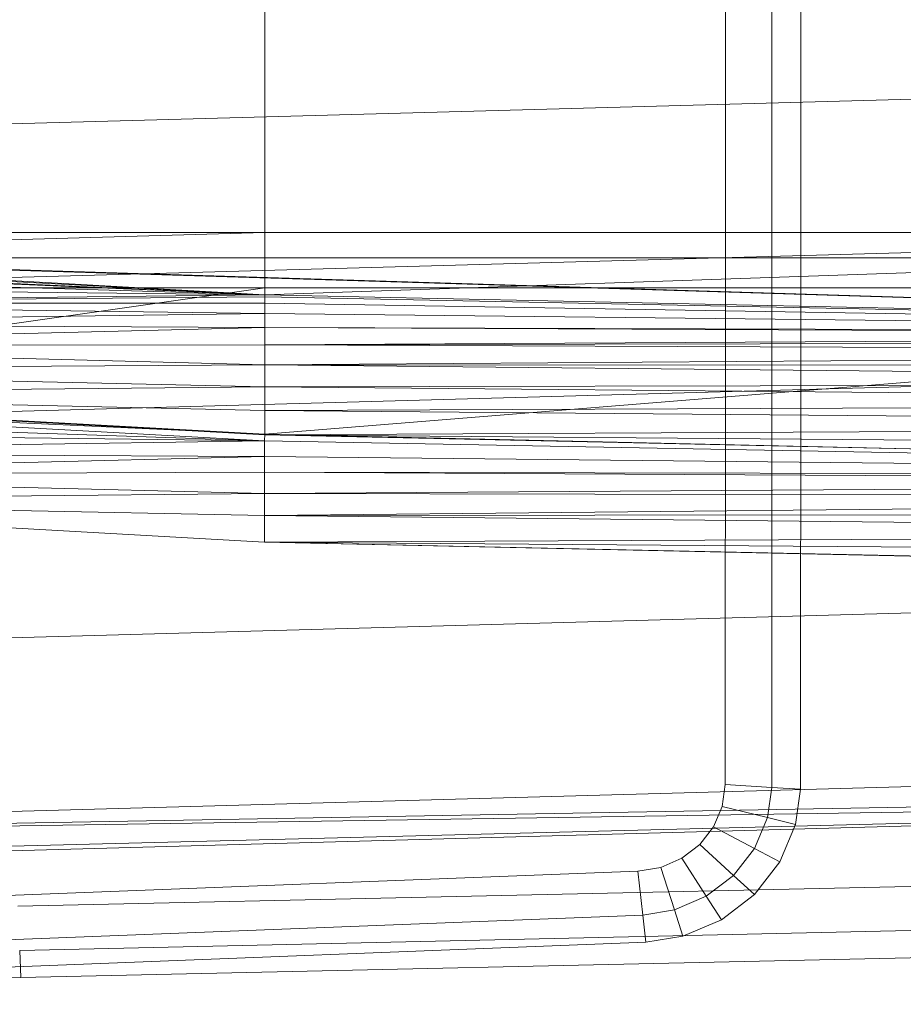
# Model space of a CAD drawing. Header units: metres. Extents: x 391.1 to 427.5, y 12.7 to 28.4.
# Tile 185 of 222: x 412.554 to 412.691, y 18.946 to 19.098. Entities that reach past the tile are written whole.
import ezdxf

# ---------------------------------------------------------------- set-up
doc = ezdxf.new("R2010")
doc.units = ezdxf.units.M
doc.layers.add('A-DETL-____-MBND', color=7, linetype='Continuous', lineweight=18)

# ---------------------------------------------------------------- blocks, each defined once
blk = doc.blocks.new('Family - Inodor PS-1-153649-01_ENLLUMENAT_PS1')
at = {"layer": 'A-DETL-____-MBND', "color": 253, "true_color": 0xaaaaaa}
for p, q in [((0.51707, 0.12668), (0.51707, 0.27914)), ((0.51707, 0.27914), (0.51707, 0.12668)), ((0.51707, 0.12668), (0.51707, 0.27914)), ((0.51707, 0.12668), (0.51707, 0.27914)), ((0.52427, 0.27914), (0.52427, 0.12668)), ((0.52427, 0.27914), (0.52427, 0.12668)), ((0.52871, 0.27914), (0.52871, 0.12668)), ((0.52871, 0.27914), (0.52871, 0.12668)), ((0.44571, 0.13594), (0.44571, 0.27003)), ((0.44571, 0.27003), (0.44571, 0.13594)), ((0.44571, 0.27003), (0.44571, 0.13594)), ((0.44571, 0.27003), (0.44571, 0.13594)), ((0.21652, 0.14752), (0.7262, 0.16159)), ((0.21652, 0.12375), (0.7262, 0.13782)), ((0.2042, 0.13646), (0.7256, 0.12032)), ((0.21593, 0.13594), (0.44571, 0.12632)), ((0.21593, 0.13594), (0.7256, 0.12032)), ((0.21593, 0.13594), (0.7256, 0.12032)), ((0.21593, 0.13594), (0.44571, 0.12632)), ((0.33082, 0.13594), (0.44571, 0.13594)), ((0.33082, 0.13594), (0.44571, 0.13594)), ((0.33082, 0.13266), (0.44571, 0.13594)), ((0.44571, 0.13594), (0.33082, 0.13266)), ((0.44571, 0.13594), (0.33082, 0.13594)), ((0.33082, 0.13594), (0.44571, 0.13594)), ((0.44571, 0.13205), (0.44571, 0.13594)), ((0.44571, 0.13594), (0.72561, 0.13594)), ((0.44571, 0.13205), (0.44571, 0.13594)), ((0.44571, 0.13594), (0.72561, 0.13594)), ((0.44571, 0.12632), (0.72561, 0.13594)), ((0.44571, 0.13594), (0.44571, 0.12632)), ((0.44571, 0.13594), (0.72561, 0.13594)), ((0.44571, 0.13594), (0.44571, 0.12632)), ((0.72561, 0.13594), (0.44571, 0.12632)), ((0.44571, 0.13594), (0.72561, 0.13594)), ((0.33082, 0.13266), (0.44571, 0.12632)), ((0.33082, 0.13266), (0.44571, 0.12632)), ((0.44571, 0.12632), (0.33082, 0.13266)), ((0.33082, 0.13266), (0.44571, 0.12632)), ((0.33082, 0.13235), (0.44571, 0.12632)), ((0.33082, 0.13235), (0.44571, 0.12632)), ((0.44571, 0.13205), (0.33082, 0.13205)), ((0.33082, 0.13205), (0.44571, 0.13205)), ((0.33082, 0.13137), (0.44571, 0.12632)), ((0.33082, 0.13137), (0.44571, 0.12632)), ((0.44571, 0.12737), (0.44571, 0.13205)), ((0.72561, 0.13205), (0.44571, 0.13205)), ((0.44571, 0.13205), (0.44571, 0.12737)), ((0.44571, 0.13205), (0.72561, 0.13205)), ((0.33082, 0.12977), (0.44571, 0.12632)), ((0.33082, 0.12977), (0.44571, 0.12632)), ((0.33082, 0.1276), (0.44571, 0.12632)), ((0.33082, 0.1276), (0.44571, 0.12632)), ((0.33082, 0.11105), (0.44571, 0.12737)), ((0.33082, 0.12737), (0.44571, 0.12737)), ((0.44571, 0.12737), (0.33082, 0.11105)), ((0.33082, 0.12737), (0.44571, 0.12737)), ((0.44571, 0.12737), (0.44572, 0.10471)), ((0.44571, 0.12737), (0.72561, 0.12737)), ((0.44571, 0.12737), (0.44572, 0.10471)), ((0.44571, 0.12737), (0.72561, 0.12737)), ((0.44572, 0.10471), (0.72561, 0.12737)), ((0.72561, 0.12737), (0.44572, 0.10471)), ((0.51703, 0.05045), (0.51707, 0.12668)), ((0.51707, 0.12668), (0.51703, 0.05045)), ((0.51703, 0.05045), (0.51707, 0.12668)), ((0.51703, 0.05045), (0.51707, 0.12668)), ((0.52427, 0.12668), (0.52422, 0.05002)), ((0.52427, 0.12668), (0.52422, 0.05002)), ((0.52871, 0.12668), (0.52867, 0.04975)), ((0.52871, 0.12668), (0.52867, 0.04975)), ((0.44571, 0.12632), (0.33082, 0.12492)), ((0.44571, 0.12632), (0.33082, 0.12492)), ((0.44571, 0.12601), (0.33082, 0.12492)), ((0.44571, 0.12601), (0.33082, 0.12492)), ((0.44571, 0.12632), (0.7256, 0.12032)), ((0.44571, 0.12632), (0.7256, 0.12032)), ((0.7256, 0.12032), (0.44571, 0.12632)), ((0.44571, 0.12601), (0.44571, 0.12632)), ((0.44571, 0.12632), (0.7256, 0.12032)), ((0.44571, 0.12632), (0.44571, 0.12601)), ((0.44571, 0.12503), (0.44571, 0.12601)), ((0.44571, 0.12601), (0.7256, 0.12032)), ((0.44571, 0.12601), (0.7256, 0.12032)), ((0.44571, 0.12601), (0.44571, 0.12503)), ((0.33082, 0.12492), (0.44571, 0.12503)), ((0.44571, 0.12503), (0.33082, 0.12492)), ((0.33082, 0.12492), (0.44571, 0.12343)), ((0.33082, 0.12492), (0.44571, 0.12343)), ((0.44571, 0.12343), (0.44571, 0.12503)), ((0.44571, 0.12503), (0.7256, 0.12032)), ((0.44571, 0.12503), (0.7256, 0.12032)), ((0.44571, 0.12503), (0.44571, 0.12343)), ((0.33082, 0.12182), (0.44571, 0.12343)), ((0.44571, 0.12343), (0.33082, 0.12182)), ((0.44571, 0.12125), (0.44571, 0.12343)), ((0.44571, 0.12343), (0.7256, 0.12032)), ((0.44571, 0.12343), (0.7256, 0.12032)), ((0.44571, 0.12343), (0.44571, 0.12125)), ((0.33082, 0.12182), (0.44571, 0.12125)), ((0.33082, 0.12182), (0.44571, 0.12125)), ((0.44571, 0.12125), (0.33082, 0.11839)), ((0.44571, 0.12125), (0.33082, 0.11839)), ((0.44571, 0.12125), (0.44571, 0.11858)), ((0.44571, 0.12125), (0.7256, 0.12)), ((0.44571, 0.12125), (0.44571, 0.11858)), ((0.44571, 0.12125), (0.7256, 0.12032)), ((0.44571, 0.12125), (0.7256, 0.12)), ((0.44571, 0.12125), (0.7256, 0.12032)), ((0.7256, 0.12), (0.44571, 0.11858)), ((0.7256, 0.12), (0.44571, 0.11858)), ((0.44571, 0.11858), (0.7256, 0.11902)), ((0.7256, 0.11902), (0.44571, 0.11858)), ((0.33082, 0.11839), (0.44571, 0.11858)), ((0.44571, 0.11858), (0.33082, 0.11839)), ((0.33082, 0.11839), (0.44571, 0.11547)), ((0.33082, 0.11839), (0.44571, 0.11547)), ((0.44571, 0.11858), (0.7256, 0.11742)), ((0.44571, 0.11858), (0.44571, 0.11547)), ((0.44571, 0.11858), (0.44571, 0.11547)), ((0.44571, 0.11858), (0.7256, 0.11742)), ((0.44571, 0.11547), (0.7256, 0.11742)), ((0.7256, 0.11742), (0.44571, 0.11547)), ((0.21652, 0.10299), (0.7262, 0.11707)), ((0.33082, 0.11473), (0.44571, 0.11547)), ((0.44571, 0.11547), (0.33082, 0.11473)), ((0.33082, 0.11473), (0.44571, 0.11204)), ((0.33082, 0.11473), (0.44571, 0.11204)), ((0.44571, 0.11547), (0.7256, 0.11257)), ((0.44571, 0.11547), (0.44571, 0.11204)), ((0.44571, 0.11547), (0.44571, 0.11204)), ((0.44571, 0.11547), (0.7256, 0.11525)), ((0.44571, 0.11547), (0.7256, 0.11257)), ((0.44571, 0.11547), (0.7256, 0.11525)), ((0.33082, 0.11096), (0.44571, 0.11204)), ((0.44571, 0.11204), (0.33082, 0.11096)), ((0.44571, 0.11204), (0.7256, 0.11257)), ((0.7256, 0.11257), (0.44571, 0.11204)), ((0.44571, 0.11204), (0.7256, 0.10947)), ((0.44571, 0.11204), (0.44571, 0.10839)), ((0.44571, 0.11204), (0.44571, 0.10839)), ((0.44571, 0.11204), (0.7256, 0.10947)), ((0.33077, 0.11005), (0.44572, 0.10471)), ((0.33077, 0.11005), (0.44566, 0.10371)), ((0.33077, 0.11005), (0.44566, 0.10371)), ((0.33077, 0.11005), (0.44572, 0.10471)), ((0.33082, 0.11105), (0.44572, 0.10471)), ((0.33082, 0.11105), (0.44572, 0.10471)), ((0.33082, 0.11096), (0.44571, 0.10839)), ((0.33082, 0.11096), (0.44571, 0.10461)), ((0.33082, 0.11096), (0.44571, 0.10839)), ((0.44571, 0.10839), (0.7256, 0.10947)), ((0.7256, 0.10947), (0.44571, 0.10839)), ((0.44571, 0.10839), (0.7256, 0.10604)), ((0.44571, 0.10839), (0.44571, 0.10461)), ((0.44571, 0.10839), (0.44571, 0.10461)), ((0.44571, 0.10839), (0.7256, 0.10604)), ((0.33077, 0.1076), (0.44566, 0.10371)), ((0.33077, 0.1076), (0.44566, 0.10371)), ((0.44571, 0.10461), (0.7256, 0.10604)), ((0.7256, 0.10604), (0.44571, 0.10461)), ((0.33077, 0.10516), (0.44566, 0.10371)), ((0.33077, 0.10516), (0.44566, 0.10371)), ((0.33077, 0.10188), (0.44566, 0.10371)), ((0.44566, 0.10371), (0.33077, 0.10188)), ((0.44566, 0.10371), (0.44572, 0.10471)), ((0.44572, 0.10471), (0.44566, 0.10371)), ((0.44566, 0.10126), (0.44566, 0.10371)), ((0.44566, 0.10371), (0.72555, 0.09837)), ((0.44566, 0.10371), (0.72555, 0.09837)), ((0.44566, 0.10371), (0.44566, 0.10126)), ((0.7256, 0.09861), (0.44571, 0.10461)), ((0.44571, 0.10461), (0.7262, 0.09848)), ((0.44571, 0.10461), (0.7256, 0.10238)), ((0.44571, 0.10461), (0.7256, 0.09861)), ((0.44571, 0.10461), (0.7256, 0.10238)), ((0.44572, 0.10471), (0.72555, 0.09837)), ((0.44572, 0.10471), (0.72555, 0.09837)), ((0.33077, 0.10188), (0.44566, 0.10126)), ((0.33077, 0.10188), (0.44566, 0.10126)), ((0.44566, 0.10126), (0.33077, 0.09846)), ((0.44566, 0.10126), (0.33077, 0.09846)), ((0.44566, 0.09882), (0.44566, 0.10126)), ((0.44566, 0.10126), (0.72555, 0.09837)), ((0.44566, 0.10126), (0.72555, 0.09837)), ((0.44566, 0.10126), (0.44566, 0.09882)), ((0.33077, 0.09846), (0.44566, 0.09882)), ((0.44566, 0.09882), (0.33077, 0.09846)), ((0.33077, 0.09846), (0.44566, 0.09554)), ((0.33077, 0.09846), (0.44566, 0.09554)), ((0.44566, 0.09882), (0.72555, 0.09737)), ((0.44566, 0.09882), (0.44566, 0.09554)), ((0.44566, 0.09882), (0.44566, 0.09554)), ((0.44566, 0.09882), (0.72555, 0.09837)), ((0.44566, 0.09882), (0.72555, 0.09737)), ((0.44566, 0.09882), (0.72555, 0.09837)), ((0.44566, 0.09554), (0.72555, 0.09737)), ((0.72555, 0.09737), (0.44566, 0.09554)), ((0.33076, 0.09437), (0.44566, 0.09554)), ((0.44566, 0.09554), (0.33076, 0.09437)), ((0.44566, 0.09554), (0.44566, 0.09212)), ((0.44566, 0.09554), (0.72555, 0.09491)), ((0.44566, 0.09554), (0.44566, 0.09212)), ((0.44566, 0.09554), (0.72555, 0.09491)), ((0.72555, 0.09491), (0.44566, 0.09212)), ((0.72555, 0.09491), (0.44566, 0.09212)), ((0.33076, 0.09437), (0.44566, 0.09212)), ((0.33076, 0.09437), (0.44565, 0.08802)), ((0.33076, 0.09437), (0.44566, 0.09212)), ((0.44566, 0.09212), (0.44565, 0.08802)), ((0.44566, 0.09212), (0.44565, 0.08802)), ((0.44566, 0.09212), (0.72555, 0.09248)), ((0.72555, 0.09248), (0.44566, 0.09212)), ((0.44566, 0.09212), (0.72555, 0.0892)), ((0.44566, 0.09212), (0.72555, 0.0892)), ((0.44565, 0.08802), (0.72555, 0.0892)), ((0.72555, 0.0892), (0.44565, 0.08802)), ((0.72555, 0.08202), (0.44565, 0.08802)), ((0.44565, 0.08802), (0.7262, 0.08189)), ((0.44565, 0.08802), (0.72555, 0.08578)), ((0.44565, 0.08802), (0.72555, 0.08202)), ((0.44565, 0.08802), (0.72555, 0.08578)), ((0.21652, 0.06796), (0.7262, 0.08204)), ((0.21652, 0.04107), (0.7262, 0.05515)), ((0.51657, 0.04707), (0.51703, 0.05045)), ((0.51703, 0.05045), (0.51657, 0.04707)), ((0.51657, 0.04707), (0.51703, 0.05045)), ((0.51657, 0.04707), (0.51703, 0.05045)), ((0.51703, 0.05045), (0.52422, 0.05002)), ((0.52422, 0.05002), (0.51703, 0.05045)), ((0.21652, 0.04107), (0.7262, 0.0502)), ((0.7262, 0.04902), (0.21652, 0.03494)), ((0.21652, 0.03612), (0.7262, 0.04902)), ((0.21652, 0.04107), (0.7262, 0.04902)), ((0.52422, 0.05002), (0.52359, 0.04534)), ((0.52422, 0.05002), (0.52359, 0.04534)), ((0.52422, 0.05002), (0.52867, 0.04975)), ((0.52867, 0.04975), (0.52422, 0.05002)), ((0.52867, 0.04975), (0.52793, 0.04426)), ((0.52867, 0.04975), (0.52793, 0.04426)), ((0.51523, 0.04391), (0.51657, 0.04707)), ((0.51657, 0.04707), (0.51523, 0.04391)), ((0.51523, 0.04391), (0.51657, 0.04707)), ((0.51523, 0.04391), (0.51657, 0.04707)), ((0.51657, 0.04707), (0.52359, 0.04534)), ((0.52359, 0.04534), (0.51657, 0.04707)), ((0.52359, 0.04534), (0.52156, 0.04055)), ((0.52359, 0.04534), (0.52156, 0.04055)), ((0.52359, 0.04534), (0.52793, 0.04426)), ((0.52793, 0.04426), (0.52359, 0.04534)), ((0.52793, 0.04426), (0.52548, 0.03847)), ((0.52793, 0.04426), (0.52548, 0.03847)), ((0.5131, 0.04118), (0.51523, 0.04391)), ((0.51523, 0.04391), (0.5131, 0.04118)), ((0.5131, 0.04118), (0.51523, 0.04391)), ((0.5131, 0.04118), (0.51523, 0.04391)), ((0.51523, 0.04391), (0.52156, 0.04055)), ((0.52156, 0.04055), (0.51523, 0.04391)), ((0.51031, 0.03904), (0.5131, 0.04118)), ((0.5131, 0.04118), (0.51031, 0.03904)), ((0.51031, 0.03904), (0.5131, 0.04118)), ((0.51031, 0.03904), (0.5131, 0.04118)), ((0.5131, 0.04118), (0.51833, 0.0364)), ((0.51833, 0.0364), (0.5131, 0.04118)), ((0.52156, 0.04055), (0.51833, 0.0364)), ((0.52156, 0.04055), (0.51833, 0.0364)), ((0.52156, 0.04055), (0.52548, 0.03847)), ((0.52548, 0.03847), (0.52156, 0.04055)), ((0.40749, 0.03162), (0.72691, 0.03874)), ((0.40749, 0.03162), (0.72691, 0.03874)), ((0.50704, 0.03764), (0.51031, 0.03904)), ((0.51031, 0.03904), (0.50704, 0.03764)), ((0.50704, 0.03764), (0.51031, 0.03904)), ((0.50704, 0.03764), (0.51031, 0.03904)), ((0.51031, 0.03904), (0.5141, 0.03316)), ((0.5141, 0.03316), (0.51031, 0.03904)), ((0.52548, 0.03847), (0.52157, 0.03345)), ((0.52548, 0.03847), (0.52157, 0.03345)), ((0.31375, 0.0297), (0.5035, 0.03707)), ((0.5035, 0.03707), (0.31375, 0.0297)), ((0.31375, 0.0297), (0.5035, 0.03707)), ((0.31375, 0.0297), (0.5035, 0.03707)), ((0.5035, 0.03707), (0.50704, 0.03764)), ((0.50704, 0.03764), (0.5035, 0.03707)), ((0.5035, 0.03707), (0.50704, 0.03764)), ((0.5035, 0.03707), (0.50704, 0.03764)), ((0.5035, 0.03707), (0.50425, 0.03025)), ((0.50425, 0.03025), (0.5035, 0.03707)), ((0.50704, 0.03764), (0.50915, 0.03104)), ((0.50915, 0.03104), (0.50704, 0.03764)), ((0.51833, 0.0364), (0.5141, 0.03316)), ((0.51833, 0.0364), (0.5141, 0.03316)), ((0.51833, 0.0364), (0.52157, 0.03345)), ((0.52157, 0.03345), (0.51833, 0.0364)), ((0.5141, 0.03316), (0.50915, 0.03104)), ((0.5141, 0.03316), (0.50915, 0.03104)), ((0.5141, 0.03316), (0.51645, 0.02953)), ((0.51645, 0.02953), (0.5141, 0.03316)), ((0.52157, 0.03345), (0.51645, 0.02953)), ((0.52157, 0.03345), (0.51645, 0.02953)), ((0.40776, 0.02479), (0.72725, 0.03191)), ((0.40776, 0.02479), (0.72725, 0.03191)), ((0.50915, 0.03104), (0.50425, 0.03025)), ((0.50915, 0.03104), (0.50425, 0.03025)), ((0.50915, 0.03104), (0.51046, 0.02697)), ((0.51046, 0.02697), (0.50915, 0.03104)), ((0.50425, 0.03025), (0.31404, 0.02287)), ((0.50425, 0.03025), (0.31404, 0.02287)), ((0.50425, 0.03025), (0.50472, 0.02604)), ((0.50472, 0.02604), (0.50425, 0.03025)), ((0.51645, 0.02953), (0.51046, 0.02697)), ((0.51645, 0.02953), (0.51046, 0.02697)), ((0.40793, 0.02057), (0.72747, 0.02769)), ((0.40793, 0.02057), (0.72747, 0.02769)), ((0.50472, 0.02604), (0.31422, 0.01865)), ((0.50472, 0.02604), (0.31422, 0.01865)), ((0.51046, 0.02697), (0.50472, 0.02604)), ((0.51046, 0.02697), (0.50472, 0.02604)), ((0.40776, 0.02479), (0.40793, 0.02057)), ((0.40793, 0.02057), (0.40776, 0.02479)), ((0.25093, 0.01643), (0.40793, 0.02057)), ((0.25093, 0.01643), (0.40793, 0.02057))]:
    blk.add_line(p, q, dxfattribs=at)
blk = doc.blocks.new('LONDR55-XX_ZZ-ARQ-CAA-M3D-Londres55_ifc-1-01_ENLLUMENAT_PS1')
at = {"layer": 'A-DETL-____-MBND', "color": 253, "lineweight": 18, "true_color": 0xaaaaaa}
blk.add_blockref('Family - Inodor PS-1-153649-01_ENLLUMENAT_PS1', (412.1465, 18.92928), dxfattribs=at)

msp = doc.modelspace()

# ---------------------------------------------------------------- block references
at = {"lineweight": 5}
msp.add_blockref('LONDR55-XX_ZZ-ARQ-CAA-M3D-Londres55_ifc-1-01_ENLLUMENAT_PS1', (0, 0), dxfattribs=at)

doc.saveas('drawing.dxf')
